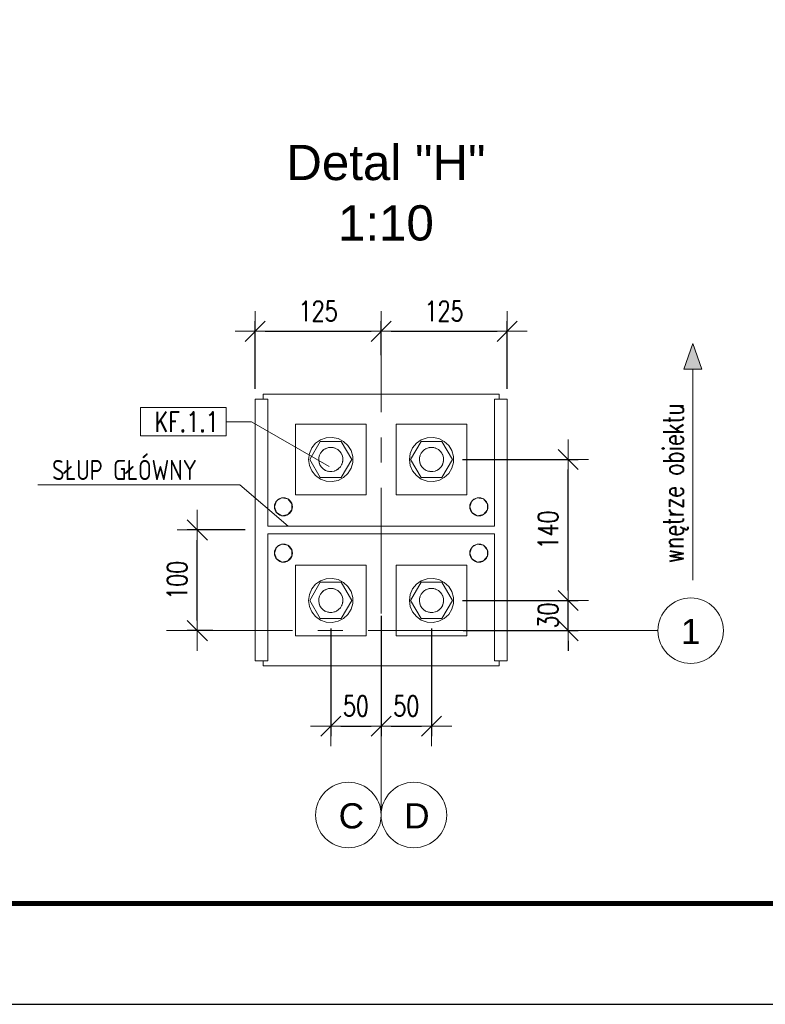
# Model space of a CAD drawing. Header units: millimetres. Extents: x 6807 to 7919, y 15387 to 15883.
# Tile 54 of 120: x 7357 to 7431, y 15387 to 15485. Entities that reach past the tile are written whole.
import ezdxf
from ezdxf.enums import TextEntityAlignment as Align

# ---------------------------------------------------------------- set-up
doc = ezdxf.new("R2010")
doc.units = ezdxf.units.MM
doc.header["$LTSCALE"] = 10
doc.linetypes.add('MITTE', pattern=[2, 1.25, -0.25, 0.25, -0.25])
doc.layers.get('Defpoints').update_dxf_attribs({"color": 1})
doc.layers.add('_FORMATKA', color=8, linetype='Continuous', plot=False)
for name, color, linetype, lineweight in [('_RAMKA', 7, 'Continuous', 35), ('PS_DIM', 4, 'Continuous', 13), ('PS_Object', 30, 'Continuous', 13), ('PS_Pos', 1, 'Continuous', 15), ('PS_SOLID', 7, 'Continuous', 30), ('PS_TEXT', 3, 'Continuous', 18)]:
    doc.layers.add(name, color=color, linetype=linetype, lineweight=lineweight)
doc.styles.add('ARIAL', font='arial.ttf')
doc.styles.add('simplex', font='simplex.shx', dxfattribs={"width": 0.75})
doc.dimstyles.new('1_10_SC', dxfattribs={"dimtxt": 2, "dimasz": 1, "dimexe": 1, "dimexo": 1, "dimgap": 1, "dimtad": 1, "dimdec": 0, "dimlfac": 10, "dimtxsty": 'simplex', "dimblk": 'dimznak', "dimcen": 2, "dimclrd": 256, "dimclre": 256, "dimclrt": 3, "dimadec": 1, "dimazin": 0, "dimtfac": 1, "dimtdec": 0, "dimtix": 1, "dimtmove": 2, "dimatfit": 3, "dimldrblk": 'dim-grot', "dimfxl": 1, "dimarcsym": 0})

# ---------------------------------------------------------------- blocks, each defined once
blk = doc.blocks.new('*U18')
at = {"layer": '_FORMATKA', "lineweight": -3}
blk.add_lwpolyline([(-1100, 0), (0, 0), (0, 420), (-1100, 420)], close=True, dxfattribs=at)
at = {"layer": '_RAMKA', "lineweight": -3, "const_width": 0.5}
blk.add_lwpolyline([(-1070, 10), (-10, 10), (-10, 410), (-1070, 410)], close=True, dxfattribs=at)
blk = doc.blocks.new('dimznak')
at = {"color": 0}
for points in [[(0, 2), (0, -2)], [(-2, 0), (2, 0)]]:
    blk.add_lwpolyline(points, dxfattribs=at)
at = {"color": 2}
blk.add_lwpolyline([(1, 1), (-1, -1)], dxfattribs=at)
blk = doc.blocks.new('*D190')
at = {"layer": 'Defpoints', "color": 0, "transparency": 16777216}
for p in [(7399.715, 15427.292), (7411.209, 15427.292), (7399.778, 15424.292)]:
    blk.add_point(p, dxfattribs=at)
at = {"layer": 'PS_DIM', "lineweight": -2, "transparency": 16777216}
for p, q in [((7411.209, 15428.292), (7411.209, 15429.292)), ((7400.715, 15427.292), (7412.209, 15427.292)), ((7411.209, 15424.292), (7411.209, 15427.292)), ((7400.778, 15424.292), (7412.209, 15424.292)), ((7411.209, 15423.292), (7411.209, 15422.292))]:
    blk.add_line(p, q, dxfattribs=at)
for p, rotation in [((7411.209, 15427.292), 270), ((7411.209, 15424.292), 90)]:
    blk.add_blockref('dimznak', p, dxfattribs=dict(at, rotation=rotation))
at = {"layer": 'PS_DIM', "color": 3, "transparency": 16777216, "insert": (7409.209, 15425.792), "char_height": 2, "attachment_point": 5, "rotation": 90, "style": 'simplex'}
blk.add_mtext('30', dxfattribs=at)
blk = doc.blocks.new('dim-grot')
blk.add_hatch(color=256).paths.add_polyline_path([(0, 0), (-2, 0.5), (-2, -0.5)])
blk.add_lwpolyline([(0, 0), (-2, 0.5), (-2, -0.5), (0, 0)])
blk = doc.blocks.new('Przekrój')
at = {"layer": 'PS_DIM', "style": 'ARIAL', "flags": 4}
for tag, p in [('PRZEKRÓJ', (7.886, 7.75)), ('SKALA', (7.886, 1.75))]:
    blk.add_attdef(tag, text='', height=3.5, dxfattribs=at).set_placement(p, align=Align.MIDDLE_CENTER)
blk = doc.blocks.new('*X325')
at = {"color": 1}
for p in [(7358.546, 15438.769), (7383.392, 15434.667)]:
    blk.add_line(p, (7378.617, 15438.769), dxfattribs=at)
at = {"color": 3, "style": 'simplex', "width": 0.75}
blk.add_text('SŁUP GŁÓWNY ', height=2, dxfattribs=at).set_placement((7359.974, 15439.245))
blk = doc.blocks.new('*X326')
at = {"color": 1}
for p, q in [((7377.252, 15446.438, -0.807), (7368.738, 15446.438, -0.807)), ((7368.738, 15446.438, -0.807), (7368.738, 15443.638, -0.807)), ((7377.252, 15443.638, -0.807), (7377.252, 15446.438, -0.807)), ((7377.252, 15445.038, -0.807), (7379.752, 15445.038, -0.807)), ((7387.473, 15440.582, -0.807), (7379.752, 15445.038, -0.807)), ((7368.738, 15443.638, -0.807), (7377.252, 15443.638, -0.807))]:
    blk.add_line(p, q, dxfattribs=at)
at = {"color": 30, "style": 'simplex', "width": 0.75}
blk.add_text('KF.1.1', height=2, dxfattribs=at).set_placement((7370.138, 15444.038, -0.807))

msp = doc.modelspace()

# ---------------------------------------------------------------- hatches: boundary and pattern name
at = {"layer": 'PS_DIM'}
h = msp.add_hatch(color=2, dxfattribs=at)
h.dxf.hatch_style = 1
h.paths.add_polyline_path([(7423.563, 15450.257), (7422.67, 15450.257), (7423.563, 15452.818)])
h = msp.add_hatch(color=2, dxfattribs=at)
h.dxf.hatch_style = 1
h.paths.add_polyline_path([(7423.563, 15450.257), (7424.456, 15450.257), (7423.563, 15452.818)])

# ---------------------------------------------------------------- linework, layer by layer
at = {"layer": 'PS_DIM', "color": 2}
for p, q in [((7423.563, 15452.818), (7422.67, 15450.257)), ((7423.563, 15452.818), (7424.456, 15450.257)), ((7422.67, 15450.257), (7423.563, 15450.257)), ((7423.563, 15450.257), (7423.563, 15429.321)), ((7424.456, 15450.257), (7423.563, 15450.257))]:
    msp.add_line(p, q, dxfattribs=at)
at = {"layer": 'PS_Object', "color": 5, "linetype": 'MITTE'}
for p, q in [((7392.637, 15405.982), (7392.637, 15452.942)), ((7392.637, 15405.982), (7392.637, 15452.942)), ((7371.346, 15424.292), (7420.11, 15424.292))]:
    msp.add_line(p, q, dxfattribs=at)
at = {"layer": 'PS_Object', "color": 2}
for centre in [(7423.362, 15424.292), (7389.385, 15405.982), (7395.889, 15405.982)]:
    msp.add_circle(centre, 3.252, dxfattribs=at)
at = {"layer": 'PS_SOLID', "color": 3, "linetype": 'Continuous', "lineweight": 13}
for p, q in [((7381.387, 15447.292), (7380.137, 15447.292)), ((7380.137, 15447.292), (7380.137, 15421.292)), ((7382.78, 15447.792), (7380.937, 15447.792)), ((7380.937, 15447.792), (7380.937, 15447.292)), ((7381.387, 15434.667), (7381.387, 15447.292)), ((7387.203, 15447.792), (7382.78, 15447.792)), ((7397.203, 15447.792), (7387.203, 15447.792)), ((7402.18, 15447.792), (7397.203, 15447.792)), ((7404.337, 15447.792), (7402.18, 15447.792)), ((7405.137, 15447.292), (7403.887, 15447.292)), ((7403.887, 15447.292), (7403.887, 15434.667)), ((7404.337, 15447.292), (7404.337, 15447.792)), ((7405.137, 15421.292), (7405.137, 15447.292)), ((7387.862, 15444.792), (7384.137, 15444.792)), ((7384.137, 15444.792), (7384.137, 15437.792)), ((7391.137, 15444.792), (7387.862, 15444.792)), ((7391.137, 15437.792), (7391.137, 15444.792)), ((7397.862, 15444.792), (7394.137, 15444.792)), ((7394.137, 15444.792), (7394.137, 15437.792)), ((7401.137, 15444.792), (7397.862, 15444.792)), ((7401.137, 15437.792), (7401.137, 15444.792)), ((7387.189, 15443.446), (7386.625, 15443.245)), ((7387.787, 15443.487), (7387.189, 15443.446)), ((7388.373, 15443.365), (7387.787, 15443.487)), ((7388.905, 15443.089), (7388.373, 15443.365)), ((7397.189, 15443.446), (7396.625, 15443.245)), ((7397.787, 15443.487), (7397.189, 15443.446)), ((7398.373, 15443.365), (7397.787, 15443.487)), ((7398.905, 15443.089), (7398.373, 15443.365)), ((7385.757, 15442.435), (7385.518, 15441.885)), ((7386.597, 15443.092), (7385.558, 15441.292)), ((7386.135, 15442.9), (7385.757, 15442.435)), ((7386.625, 15443.245), (7386.135, 15442.9)), ((7387.719, 15443.092), (7386.597, 15443.092)), ((7387.163, 15442.395), (7386.951, 15442.277)), ((7387.042, 15442.327), (7387.085, 15442.357)), ((7387.085, 15442.357), (7387.117, 15442.369)), ((7387.395, 15442.467), (7387.163, 15442.395)), ((7387.386, 15442.464), (7387.393, 15442.467)), ((7387.393, 15442.467), (7387.394, 15442.467)), ((7387.637, 15442.492), (7387.395, 15442.467)), ((7387.878, 15442.467), (7387.637, 15442.492)), ((7387.686, 15442.487), (7387.719, 15442.489)), ((7388.676, 15443.092), (7387.719, 15443.092)), ((7387.719, 15442.489), (7387.771, 15442.478)), ((7388.11, 15442.395), (7387.878, 15442.467)), ((7387.986, 15442.433), (7388.039, 15442.423)), ((7388.039, 15442.423), (7388.066, 15442.408)), ((7388.322, 15442.277), (7388.11, 15442.395)), ((7389.715, 15441.292), (7388.676, 15443.092)), ((7389.343, 15442.68), (7388.905, 15443.089)), ((7389.655, 15442.168), (7389.343, 15442.68)), ((7395.757, 15442.435), (7395.518, 15441.885)), ((7396.597, 15443.092), (7395.558, 15441.292)), ((7396.135, 15442.9), (7395.757, 15442.435)), ((7396.625, 15443.245), (7396.135, 15442.9)), ((7397.719, 15443.092), (7396.597, 15443.092)), ((7397.163, 15442.395), (7396.951, 15442.277)), ((7397.042, 15442.327), (7397.085, 15442.357)), ((7397.085, 15442.357), (7397.117, 15442.369)), ((7397.395, 15442.467), (7397.163, 15442.395)), ((7397.386, 15442.464), (7397.393, 15442.467)), ((7397.393, 15442.467), (7397.394, 15442.467)), ((7397.637, 15442.492), (7397.395, 15442.467)), ((7397.878, 15442.467), (7397.637, 15442.492)), ((7397.686, 15442.487), (7397.719, 15442.489)), ((7398.676, 15443.092), (7397.719, 15443.092)), ((7397.719, 15442.489), (7397.771, 15442.478)), ((7398.11, 15442.395), (7397.878, 15442.467)), ((7397.986, 15442.433), (7398.039, 15442.423)), ((7398.039, 15442.423), (7398.066, 15442.408)), ((7398.322, 15442.277), (7398.11, 15442.395)), ((7399.715, 15441.292), (7398.676, 15443.092)), ((7399.343, 15442.68), (7398.905, 15443.089)), ((7399.655, 15442.168), (7399.343, 15442.68)), ((7385.518, 15441.885), (7385.437, 15441.292)), ((7386.451, 15441.474), (7386.438, 15441.231)), ((7386.511, 15441.709), (7386.451, 15441.474)), ((7386.474, 15441.565), (7386.481, 15441.616)), ((7386.481, 15441.616), (7386.496, 15441.65)), ((7386.618, 15441.927), (7386.511, 15441.709)), ((7386.601, 15441.89), (7386.611, 15441.915)), ((7386.611, 15441.915), (7386.615, 15441.92)), ((7386.767, 15442.119), (7386.618, 15441.927)), ((7386.951, 15442.277), (7386.767, 15442.119)), ((7386.8, 15442.147), (7386.818, 15442.169)), ((7386.818, 15442.169), (7386.862, 15442.2)), ((7388.506, 15442.119), (7388.322, 15442.277)), ((7388.326, 15442.274), (7388.329, 15442.272)), ((7388.329, 15442.272), (7388.342, 15442.26)), ((7388.655, 15441.927), (7388.506, 15442.119)), ((7388.541, 15442.074), (7388.568, 15442.049)), ((7388.568, 15442.049), (7388.594, 15442.005)), ((7388.762, 15441.709), (7388.655, 15441.927)), ((7388.709, 15441.816), (7388.737, 15441.77)), ((7388.737, 15441.77), (7388.745, 15441.744)), ((7388.823, 15441.474), (7388.762, 15441.709)), ((7388.835, 15441.231), (7388.823, 15441.474)), ((7388.823, 15441.463), (7388.826, 15441.455)), ((7388.826, 15441.455), (7388.826, 15441.421)), ((7389.816, 15441.591), (7389.655, 15442.168)), ((7389.816, 15441.292), (7389.816, 15441.591)), ((7395.518, 15441.885), (7395.437, 15441.292)), ((7396.451, 15441.474), (7396.438, 15441.231)), ((7396.511, 15441.709), (7396.451, 15441.474)), ((7396.474, 15441.565), (7396.481, 15441.616)), ((7396.481, 15441.616), (7396.496, 15441.65)), ((7396.618, 15441.927), (7396.511, 15441.709)), ((7396.6, 15441.89), (7396.611, 15441.915)), ((7396.611, 15441.915), (7396.615, 15441.92)), ((7396.611, 15441.915), (7396.615, 15441.92)), ((7396.767, 15442.119), (7396.618, 15441.927)), ((7396.951, 15442.277), (7396.767, 15442.119)), ((7396.799, 15442.147), (7396.818, 15442.169)), ((7396.818, 15442.169), (7396.862, 15442.2)), ((7398.506, 15442.119), (7398.322, 15442.277)), ((7398.326, 15442.274), (7398.329, 15442.272)), ((7398.329, 15442.272), (7398.342, 15442.26)), ((7398.655, 15441.927), (7398.506, 15442.119)), ((7398.541, 15442.074), (7398.568, 15442.049)), ((7398.568, 15442.049), (7398.594, 15442.005)), ((7398.762, 15441.709), (7398.655, 15441.927)), ((7398.709, 15441.816), (7398.737, 15441.77)), ((7398.737, 15441.77), (7398.745, 15441.744)), ((7398.823, 15441.474), (7398.762, 15441.709)), ((7398.835, 15441.231), (7398.823, 15441.474)), ((7398.823, 15441.463), (7398.826, 15441.455)), ((7398.826, 15441.455), (7398.826, 15441.421)), ((7399.816, 15441.591), (7399.655, 15442.168)), ((7399.816, 15441.292), (7399.816, 15441.591)), ((7385.437, 15441.292), (7385.518, 15440.698)), ((7385.518, 15440.698), (7385.757, 15440.149)), ((7385.558, 15441.292), (7386.597, 15439.492)), ((7386.437, 15441.292), (7386.444, 15441.345)), ((7386.44, 15441.267), (7386.437, 15441.292)), ((7386.44, 15441.267), (7386.437, 15441.292)), ((7386.438, 15441.231), (7386.475, 15440.991)), ((7386.475, 15440.991), (7386.559, 15440.763)), ((7386.481, 15440.968), (7386.48, 15440.978)), ((7386.497, 15440.932), (7386.481, 15440.968)), ((7386.559, 15440.763), (7386.688, 15440.557)), ((7386.611, 15440.668), (7386.595, 15440.706)), ((7386.642, 15440.631), (7386.611, 15440.668)), ((7386.688, 15440.557), (7386.855, 15440.381)), ((7386.818, 15440.415), (7386.785, 15440.455)), ((7386.835, 15440.403), (7386.818, 15440.415)), ((7388.418, 15440.381), (7388.586, 15440.557)), ((7388.568, 15440.535), (7388.536, 15440.505)), ((7388.574, 15440.545), (7388.568, 15440.535)), ((7388.586, 15440.557), (7388.714, 15440.763)), ((7388.676, 15439.492), (7389.715, 15441.292)), ((7388.714, 15440.763), (7388.798, 15440.991)), ((7388.737, 15440.814), (7388.726, 15440.794)), ((7388.752, 15440.865), (7388.737, 15440.814)), ((7388.798, 15440.991), (7388.835, 15441.231)), ((7388.826, 15441.128), (7388.812, 15441.081)), ((7388.826, 15441.168), (7388.826, 15441.128)), ((7389.343, 15439.903), (7389.655, 15440.415)), ((7389.655, 15440.415), (7389.816, 15440.992)), ((7389.816, 15440.992), (7389.816, 15441.292)), ((7395.437, 15441.292), (7395.518, 15440.698)), ((7395.518, 15440.698), (7395.757, 15440.149)), ((7395.558, 15441.292), (7396.597, 15439.492)), ((7396.437, 15441.292), (7396.444, 15441.345)), ((7396.44, 15441.267), (7396.437, 15441.292)), ((7396.438, 15441.231), (7396.475, 15440.991)), ((7396.475, 15440.991), (7396.559, 15440.763)), ((7396.481, 15440.968), (7396.48, 15440.978)), ((7396.497, 15440.932), (7396.481, 15440.968)), ((7396.559, 15440.763), (7396.688, 15440.557)), ((7396.611, 15440.668), (7396.595, 15440.706)), ((7396.642, 15440.631), (7396.611, 15440.668)), ((7396.688, 15440.557), (7396.855, 15440.381)), ((7396.818, 15440.415), (7396.785, 15440.455)), ((7396.835, 15440.403), (7396.818, 15440.415)), ((7398.418, 15440.381), (7398.586, 15440.557)), ((7398.568, 15440.535), (7398.536, 15440.505)), ((7398.574, 15440.545), (7398.568, 15440.535)), ((7398.586, 15440.557), (7398.714, 15440.763)), ((7398.676, 15439.492), (7399.715, 15441.292)), ((7398.714, 15440.763), (7398.798, 15440.991)), ((7398.737, 15440.814), (7398.726, 15440.794)), ((7398.752, 15440.865), (7398.737, 15440.814)), ((7398.798, 15440.991), (7398.835, 15441.231)), ((7398.826, 15441.128), (7398.812, 15441.081)), ((7398.826, 15441.168), (7398.826, 15441.128)), ((7399.343, 15439.903), (7399.655, 15440.415)), ((7399.655, 15440.415), (7399.816, 15440.992)), ((7399.816, 15440.992), (7399.816, 15441.292)), ((7385.757, 15440.149), (7386.135, 15439.684)), ((7386.135, 15439.684), (7386.625, 15439.338)), ((7386.597, 15439.492), (7388.676, 15439.492)), ((7386.855, 15440.381), (7387.054, 15440.243)), ((7387.054, 15440.243), (7387.277, 15440.147)), ((7387.085, 15440.226), (7387.073, 15440.235)), ((7387.129, 15440.211), (7387.085, 15440.226)), ((7387.277, 15440.147), (7387.515, 15440.098)), ((7387.393, 15440.117), (7387.351, 15440.132)), ((7387.438, 15440.114), (7387.393, 15440.117)), ((7387.515, 15440.098), (7387.758, 15440.098)), ((7387.719, 15440.095), (7387.669, 15440.098)), ((7387.735, 15440.098), (7387.719, 15440.095)), ((7387.758, 15440.098), (7387.996, 15440.147)), ((7387.996, 15440.147), (7388.219, 15440.243)), ((7388.039, 15440.161), (7388.02, 15440.157)), ((7388.084, 15440.185), (7388.039, 15440.161)), ((7388.219, 15440.243), (7388.418, 15440.381)), ((7388.329, 15440.311), (7388.287, 15440.29)), ((7388.36, 15440.341), (7388.329, 15440.311)), ((7388.373, 15439.219), (7388.905, 15439.495)), ((7388.905, 15439.495), (7389.343, 15439.903)), ((7395.757, 15440.149), (7396.135, 15439.684)), ((7396.135, 15439.684), (7396.625, 15439.338)), ((7396.597, 15439.492), (7398.676, 15439.492)), ((7396.855, 15440.381), (7397.054, 15440.243)), ((7397.054, 15440.243), (7397.277, 15440.147)), ((7397.085, 15440.226), (7397.073, 15440.235)), ((7397.129, 15440.211), (7397.085, 15440.226)), ((7397.277, 15440.147), (7397.515, 15440.098)), ((7397.393, 15440.117), (7397.351, 15440.132)), ((7397.438, 15440.114), (7397.393, 15440.117)), ((7397.515, 15440.098), (7397.758, 15440.098)), ((7397.719, 15440.095), (7397.67, 15440.098)), ((7397.735, 15440.098), (7397.719, 15440.095)), ((7397.758, 15440.098), (7397.996, 15440.147)), ((7397.996, 15440.147), (7398.219, 15440.243)), ((7398.039, 15440.161), (7398.02, 15440.157)), ((7398.084, 15440.185), (7398.039, 15440.161)), ((7398.219, 15440.243), (7398.418, 15440.381)), ((7398.329, 15440.311), (7398.287, 15440.29)), ((7398.36, 15440.341), (7398.329, 15440.311)), ((7398.373, 15439.219), (7398.905, 15439.495)), ((7398.905, 15439.495), (7399.343, 15439.903)), ((7386.625, 15439.338), (7387.189, 15439.138)), ((7387.189, 15439.138), (7387.787, 15439.097)), ((7387.787, 15439.097), (7388.373, 15439.219)), ((7396.625, 15439.338), (7397.189, 15439.138)), ((7397.189, 15439.138), (7397.787, 15439.097)), ((7397.787, 15439.097), (7398.373, 15439.219)), ((7382.247, 15437.17), (7382.78, 15437.478)), ((7382.78, 15437.478), (7383.387, 15437.371)), ((7384.137, 15437.792), (7391.137, 15437.792)), ((7394.137, 15437.792), (7401.137, 15437.792)), ((7401.647, 15437.17), (7402.18, 15437.478)), ((7402.18, 15437.478), (7402.787, 15437.371)), ((7382.037, 15436.592), (7382.247, 15437.17)), ((7382.247, 15436.013), (7382.037, 15436.592)), ((7383.387, 15437.371), (7383.782, 15436.9)), ((7383.782, 15436.9), (7383.782, 15436.284)), ((7401.437, 15436.592), (7401.647, 15437.17)), ((7401.647, 15436.013), (7401.437, 15436.592)), ((7402.787, 15437.371), (7403.182, 15436.9)), ((7403.182, 15436.9), (7403.182, 15436.284)), ((7382.78, 15435.706), (7382.247, 15436.013)), ((7383.387, 15435.812), (7382.78, 15435.706)), ((7383.782, 15436.284), (7383.387, 15435.812)), ((7402.18, 15435.706), (7401.647, 15436.013)), ((7402.787, 15435.812), (7402.18, 15435.706)), ((7403.182, 15436.284), (7402.787, 15435.812)), ((7403.887, 15434.667), (7381.387, 15434.667)), ((7381.387, 15421.292), (7381.387, 15433.917)), ((7381.387, 15433.917), (7403.887, 15433.917)), ((7403.887, 15433.917), (7403.887, 15421.292)), ((7382.247, 15432.57), (7382.78, 15432.878)), ((7382.78, 15432.878), (7383.387, 15432.771)), ((7383.387, 15432.771), (7383.782, 15432.3)), ((7401.647, 15432.57), (7402.18, 15432.878)), ((7402.18, 15432.878), (7402.787, 15432.771)), ((7402.787, 15432.771), (7403.182, 15432.3)), ((7382.037, 15431.992), (7382.247, 15432.57)), ((7382.247, 15431.413), (7382.037, 15431.992)), ((7383.782, 15431.684), (7383.387, 15431.212)), ((7383.782, 15432.3), (7383.782, 15431.684)), ((7401.437, 15431.992), (7401.647, 15432.57)), ((7401.647, 15431.413), (7401.437, 15431.992)), ((7403.182, 15431.684), (7402.787, 15431.212)), ((7403.182, 15432.3), (7403.182, 15431.684)), ((7382.78, 15431.106), (7382.247, 15431.413)), ((7383.387, 15431.212), (7382.78, 15431.106)), ((7387.862, 15430.792), (7384.137, 15430.792)), ((7384.137, 15430.792), (7384.137, 15423.792)), ((7391.137, 15430.792), (7387.862, 15430.792)), ((7391.137, 15423.792), (7391.137, 15430.792)), ((7397.862, 15430.792), (7394.137, 15430.792)), ((7394.137, 15430.792), (7394.137, 15423.792)), ((7401.137, 15430.792), (7397.862, 15430.792)), ((7401.137, 15423.792), (7401.137, 15430.792)), ((7402.18, 15431.106), (7401.647, 15431.413)), ((7402.787, 15431.212), (7402.18, 15431.106)), ((7386.597, 15429.092), (7385.558, 15427.292)), ((7386.135, 15428.9), (7385.757, 15428.435)), ((7386.625, 15429.245), (7386.135, 15428.9)), ((7387.719, 15429.092), (7386.597, 15429.092)), ((7387.189, 15429.446), (7386.625, 15429.245)), ((7387.787, 15429.487), (7387.189, 15429.446)), ((7388.676, 15429.092), (7387.719, 15429.092)), ((7388.373, 15429.365), (7387.787, 15429.487)), ((7388.905, 15429.089), (7388.373, 15429.365)), ((7389.715, 15427.292), (7388.676, 15429.092)), ((7389.343, 15428.68), (7388.905, 15429.089)), ((7389.655, 15428.168), (7389.343, 15428.68)), ((7396.597, 15429.092), (7395.558, 15427.292)), ((7396.135, 15428.9), (7395.757, 15428.435)), ((7396.625, 15429.245), (7396.135, 15428.9)), ((7397.719, 15429.092), (7396.597, 15429.092)), ((7397.189, 15429.446), (7396.625, 15429.245)), ((7397.787, 15429.487), (7397.189, 15429.446)), ((7398.676, 15429.092), (7397.719, 15429.092)), ((7398.373, 15429.365), (7397.787, 15429.487)), ((7398.905, 15429.089), (7398.373, 15429.365)), ((7399.715, 15427.292), (7398.676, 15429.092)), ((7399.343, 15428.68), (7398.905, 15429.089)), ((7399.655, 15428.168), (7399.343, 15428.68)), ((7385.518, 15427.885), (7385.437, 15427.292)), ((7385.757, 15428.435), (7385.518, 15427.885)), ((7386.511, 15427.709), (7386.451, 15427.474)), ((7386.618, 15427.927), (7386.511, 15427.709)), ((7386.601, 15427.89), (7386.611, 15427.915)), ((7386.611, 15427.915), (7386.615, 15427.92)), ((7386.767, 15428.119), (7386.618, 15427.927)), ((7386.951, 15428.277), (7386.767, 15428.119)), ((7386.8, 15428.147), (7386.818, 15428.169)), ((7386.818, 15428.169), (7386.862, 15428.2)), ((7387.163, 15428.395), (7386.951, 15428.277)), ((7387.042, 15428.327), (7387.085, 15428.357)), ((7387.085, 15428.357), (7387.117, 15428.369)), ((7387.395, 15428.467), (7387.163, 15428.395)), ((7387.386, 15428.464), (7387.393, 15428.467)), ((7387.393, 15428.467), (7387.394, 15428.467)), ((7387.637, 15428.492), (7387.395, 15428.467)), ((7387.878, 15428.467), (7387.637, 15428.492)), ((7387.686, 15428.487), (7387.719, 15428.489)), ((7387.719, 15428.489), (7387.771, 15428.478)), ((7388.11, 15428.395), (7387.878, 15428.467)), ((7387.986, 15428.433), (7388.039, 15428.423)), ((7388.039, 15428.423), (7388.066, 15428.408)), ((7388.322, 15428.277), (7388.11, 15428.395)), ((7388.506, 15428.119), (7388.322, 15428.277)), ((7388.326, 15428.274), (7388.329, 15428.272)), ((7388.329, 15428.272), (7388.342, 15428.26)), ((7388.655, 15427.927), (7388.506, 15428.119)), ((7388.541, 15428.074), (7388.568, 15428.049)), ((7388.568, 15428.049), (7388.594, 15428.005)), ((7388.762, 15427.709), (7388.655, 15427.927)), ((7388.709, 15427.816), (7388.737, 15427.77)), ((7388.737, 15427.77), (7388.745, 15427.744)), ((7388.823, 15427.474), (7388.762, 15427.709)), ((7389.816, 15427.591), (7389.655, 15428.168)), ((7395.518, 15427.885), (7395.437, 15427.292)), ((7395.757, 15428.435), (7395.518, 15427.885)), ((7396.511, 15427.709), (7396.451, 15427.474)), ((7396.618, 15427.927), (7396.511, 15427.709)), ((7396.6, 15427.89), (7396.611, 15427.915)), ((7396.611, 15427.915), (7396.615, 15427.92)), ((7396.767, 15428.119), (7396.618, 15427.927)), ((7396.951, 15428.277), (7396.767, 15428.119)), ((7396.799, 15428.147), (7396.818, 15428.169)), ((7396.818, 15428.169), (7396.862, 15428.2)), ((7397.163, 15428.395), (7396.951, 15428.277)), ((7397.042, 15428.327), (7397.085, 15428.357)), ((7397.085, 15428.357), (7397.117, 15428.369)), ((7397.395, 15428.467), (7397.163, 15428.395)), ((7397.386, 15428.464), (7397.393, 15428.467)), ((7397.393, 15428.467), (7397.394, 15428.467)), ((7397.637, 15428.492), (7397.395, 15428.467)), ((7397.878, 15428.467), (7397.637, 15428.492)), ((7397.686, 15428.487), (7397.719, 15428.489)), ((7397.719, 15428.489), (7397.771, 15428.478)), ((7398.11, 15428.395), (7397.878, 15428.467)), ((7397.986, 15428.433), (7398.039, 15428.423)), ((7398.039, 15428.423), (7398.066, 15428.408)), ((7398.322, 15428.277), (7398.11, 15428.395)), ((7398.506, 15428.119), (7398.322, 15428.277)), ((7398.326, 15428.274), (7398.329, 15428.272)), ((7398.329, 15428.272), (7398.342, 15428.26)), ((7398.655, 15427.927), (7398.506, 15428.119)), ((7398.541, 15428.074), (7398.568, 15428.049)), ((7398.568, 15428.049), (7398.594, 15428.005)), ((7398.762, 15427.709), (7398.655, 15427.927)), ((7398.709, 15427.816), (7398.737, 15427.77)), ((7398.737, 15427.77), (7398.745, 15427.744)), ((7398.823, 15427.474), (7398.762, 15427.709)), ((7399.816, 15427.591), (7399.655, 15428.168)), ((7385.437, 15427.292), (7385.518, 15426.698)), ((7385.558, 15427.292), (7386.597, 15425.492)), ((7386.437, 15427.292), (7386.444, 15427.345)), ((7386.44, 15427.267), (7386.437, 15427.292)), ((7386.451, 15427.474), (7386.438, 15427.231)), ((7386.438, 15427.231), (7386.475, 15426.991)), ((7386.474, 15427.565), (7386.481, 15427.616)), ((7386.475, 15426.991), (7386.559, 15426.763)), ((7386.481, 15426.968), (7386.48, 15426.978)), ((7386.481, 15427.616), (7386.496, 15427.65)), ((7386.481, 15427.616), (7386.496, 15427.65)), ((7386.497, 15426.932), (7386.481, 15426.968)), ((7386.559, 15426.763), (7386.688, 15426.557)), ((7388.586, 15426.557), (7388.714, 15426.763)), ((7388.676, 15425.492), (7389.715, 15427.292)), ((7388.714, 15426.763), (7388.798, 15426.991)), ((7388.737, 15426.814), (7388.726, 15426.794)), ((7388.752, 15426.865), (7388.737, 15426.814)), ((7388.798, 15426.991), (7388.835, 15427.231)), ((7388.826, 15427.128), (7388.812, 15427.081)), ((7388.835, 15427.231), (7388.823, 15427.474)), ((7388.823, 15427.463), (7388.826, 15427.455)), ((7388.826, 15427.455), (7388.826, 15427.421)), ((7388.826, 15427.168), (7388.826, 15427.128)), ((7389.655, 15426.415), (7389.816, 15426.992)), ((7389.816, 15427.292), (7389.816, 15427.591)), ((7389.816, 15426.992), (7389.816, 15427.292)), ((7395.437, 15427.292), (7395.518, 15426.698)), ((7395.558, 15427.292), (7396.597, 15425.492)), ((7396.437, 15427.292), (7396.444, 15427.345)), ((7396.44, 15427.267), (7396.437, 15427.292)), ((7396.451, 15427.474), (7396.438, 15427.231)), ((7396.438, 15427.231), (7396.475, 15426.991)), ((7396.474, 15427.565), (7396.481, 15427.616)), ((7396.475, 15426.991), (7396.559, 15426.763)), ((7396.481, 15426.968), (7396.48, 15426.978)), ((7396.481, 15427.616), (7396.496, 15427.65)), ((7396.497, 15426.932), (7396.481, 15426.968)), ((7396.559, 15426.763), (7396.688, 15426.557)), ((7398.586, 15426.557), (7398.714, 15426.763)), ((7398.676, 15425.492), (7399.715, 15427.292)), ((7398.714, 15426.763), (7398.798, 15426.991)), ((7398.737, 15426.814), (7398.726, 15426.794)), ((7398.752, 15426.865), (7398.737, 15426.814)), ((7398.798, 15426.991), (7398.835, 15427.231)), ((7398.826, 15427.128), (7398.812, 15427.081)), ((7398.835, 15427.231), (7398.823, 15427.474)), ((7398.823, 15427.463), (7398.826, 15427.455)), ((7398.826, 15427.455), (7398.826, 15427.421)), ((7398.826, 15427.168), (7398.826, 15427.128)), ((7399.655, 15426.415), (7399.816, 15426.992)), ((7399.816, 15427.292), (7399.816, 15427.591)), ((7399.816, 15426.992), (7399.816, 15427.292)), ((7385.518, 15426.698), (7385.757, 15426.149)), ((7385.757, 15426.149), (7386.135, 15425.684)), ((7386.611, 15426.668), (7386.595, 15426.706)), ((7386.642, 15426.631), (7386.611, 15426.668)), ((7386.688, 15426.557), (7386.855, 15426.381)), ((7386.818, 15426.415), (7386.785, 15426.455)), ((7386.835, 15426.403), (7386.818, 15426.415)), ((7386.855, 15426.381), (7387.054, 15426.243)), ((7387.054, 15426.243), (7387.277, 15426.147)), ((7387.085, 15426.226), (7387.073, 15426.235)), ((7387.129, 15426.211), (7387.085, 15426.226)), ((7387.277, 15426.147), (7387.515, 15426.098)), ((7387.393, 15426.117), (7387.351, 15426.132)), ((7387.438, 15426.114), (7387.393, 15426.117)), ((7387.515, 15426.098), (7387.758, 15426.098)), ((7387.719, 15426.095), (7387.669, 15426.098)), ((7387.735, 15426.098), (7387.719, 15426.095)), ((7387.758, 15426.098), (7387.996, 15426.147)), ((7387.996, 15426.147), (7388.219, 15426.243)), ((7388.039, 15426.161), (7388.02, 15426.157)), ((7388.084, 15426.185), (7388.039, 15426.161)), ((7388.219, 15426.243), (7388.418, 15426.381)), ((7388.329, 15426.311), (7388.287, 15426.29)), ((7388.36, 15426.341), (7388.329, 15426.311)), ((7388.418, 15426.381), (7388.586, 15426.557)), ((7388.568, 15426.535), (7388.536, 15426.505)), ((7388.574, 15426.545), (7388.568, 15426.535)), ((7388.905, 15425.495), (7389.343, 15425.903)), ((7389.343, 15425.903), (7389.655, 15426.415)), ((7395.518, 15426.698), (7395.757, 15426.149)), ((7395.757, 15426.149), (7396.135, 15425.684)), ((7396.611, 15426.668), (7396.595, 15426.706)), ((7396.642, 15426.631), (7396.611, 15426.668)), ((7396.688, 15426.557), (7396.855, 15426.381)), ((7396.818, 15426.415), (7396.785, 15426.456)), ((7396.835, 15426.403), (7396.818, 15426.415)), ((7396.855, 15426.381), (7397.054, 15426.243)), ((7397.054, 15426.243), (7397.277, 15426.147)), ((7397.085, 15426.226), (7397.073, 15426.235)), ((7397.129, 15426.211), (7397.085, 15426.226)), ((7397.277, 15426.147), (7397.515, 15426.098)), ((7397.393, 15426.117), (7397.351, 15426.132)), ((7397.438, 15426.114), (7397.393, 15426.117)), ((7397.515, 15426.098), (7397.758, 15426.098)), ((7397.719, 15426.095), (7397.669, 15426.098)), ((7397.735, 15426.098), (7397.719, 15426.095)), ((7397.758, 15426.098), (7397.996, 15426.147)), ((7397.996, 15426.147), (7398.219, 15426.243)), ((7398.039, 15426.161), (7398.02, 15426.157)), ((7398.084, 15426.185), (7398.039, 15426.161)), ((7398.219, 15426.243), (7398.418, 15426.381)), ((7398.329, 15426.311), (7398.287, 15426.29)), ((7398.36, 15426.341), (7398.329, 15426.311)), ((7398.418, 15426.381), (7398.586, 15426.557)), ((7398.568, 15426.535), (7398.536, 15426.505)), ((7398.574, 15426.545), (7398.568, 15426.535)), ((7398.905, 15425.495), (7399.343, 15425.903)), ((7399.343, 15425.903), (7399.655, 15426.415)), ((7386.135, 15425.684), (7386.625, 15425.338)), ((7386.597, 15425.492), (7388.676, 15425.492)), ((7386.625, 15425.338), (7387.189, 15425.138)), ((7387.189, 15425.138), (7387.787, 15425.097)), ((7387.787, 15425.097), (7388.373, 15425.219)), ((7388.373, 15425.219), (7388.905, 15425.495)), ((7396.135, 15425.684), (7396.625, 15425.338)), ((7396.597, 15425.492), (7398.676, 15425.492)), ((7396.625, 15425.338), (7397.189, 15425.138)), ((7397.189, 15425.138), (7397.787, 15425.097)), ((7397.787, 15425.097), (7398.373, 15425.219)), ((7398.373, 15425.219), (7398.905, 15425.495)), ((7384.137, 15423.792), (7391.137, 15423.792)), ((7394.137, 15423.792), (7401.137, 15423.792)), ((7380.137, 15421.292), (7381.387, 15421.292)), ((7380.937, 15421.292), (7380.937, 15420.792)), ((7403.887, 15421.292), (7405.137, 15421.292)), ((7404.337, 15420.792), (7404.337, 15421.292)), ((7380.937, 15420.792), (7404.337, 15420.792))]:
    msp.add_line(p, q, dxfattribs=at)
for centre in [(7382.937, 15436.592), (7402.337, 15436.592), (7382.937, 15431.992), (7402.337, 15431.992)]:
    msp.add_circle(centre, 0.9, dxfattribs=at)

# ---------------------------------------------------------------- block references
at = {"layer": 'PS_DIM'}
msp.add_blockref('*U18', (7913.346, 15387.186), dxfattribs=at)
ref = msp.add_blockref('Przekrój', (7385.226, 15463.037), dxfattribs=at)
ref.add_attrib('PRZEKRÓJ', 'Detal "H"', dxfattribs={"layer": 'PS_TEXT', "height": 3.5, "style": 'ARIAL'}).set_placement((7393.112, 15470.787), align=Align.MIDDLE_CENTER)
ref.add_attrib('SKALA', '1:10', dxfattribs={"layer": 'PS_TEXT', "height": 3.5, "style": 'ARIAL'}).set_placement((7393.112, 15464.787), align=Align.MIDDLE_CENTER)
at = {"layer": 'PS_Pos'}
for name in ['*X326', '*X325']:
    msp.add_blockref(name, (0, 0), dxfattribs=at)

# ---------------------------------------------------------------- texts
at = {"layer": 'PS_DIM', "color": 2, "insert": (7421.88, 15438.94), "char_height": 2, "attachment_point": 5, "rotation": 90, "style": 'simplex'}
msp.add_mtext('wnętrze obiektu', dxfattribs=at)
at = {"layer": 'PS_Object', "color": 3, "style": 'ARIAL'}
for s, p in [('1', (7422.396, 15422.962)), ('C', (7388.419, 15404.652)), ('D', (7394.923, 15404.652))]:
    msp.add_text(s, height=2.5, dxfattribs=at).set_placement(p)

# ---------------------------------------------------------------- dimensions: what is measured, and where the dimension line sits
at = {"layer": 'PS_DIM'}
for base, p1, p2 in [((7392.637, 15454.023), (7380.137, 15447.292), (7392.637, 15450.635)), ((7405.137, 15454.023), (7392.637, 15450.635), (7405.137, 15447.292)), ((7392.637, 15414.809), (7387.637, 15425.492), (7392.637, 15426.748)), ((7397.637, 15414.809), (7392.637, 15426.748), (7397.637, 15425.492))]:
    msp.add_linear_dim(base=base, p1=p1, p2=p2, dimstyle='1_10_SC', dxfattribs=at).render()
for base, p1, p2 in [((7411.209, 15441.292), (7399.715, 15427.292), (7399.715, 15441.292)), ((7374.387, 15434.292), (7376.931, 15424.292), (7380.137, 15434.292))]:
    msp.add_linear_dim(base=base, p1=p1, p2=p2, angle=90, dimstyle='1_10_SC', dxfattribs=at).render()
dim = msp.add_linear_dim(base=(7411.209, 15427.292), p1=(7399.778, 15424.292), p2=(7399.715, 15427.292), angle=90, dimstyle='1_10_SC', dxfattribs=at)
dim.commit()
dim.dimension.update_dxf_attribs({"geometry": '*D190', "text_midpoint": (7409.209, 15425.792)})

doc.saveas('drawing.dxf')
